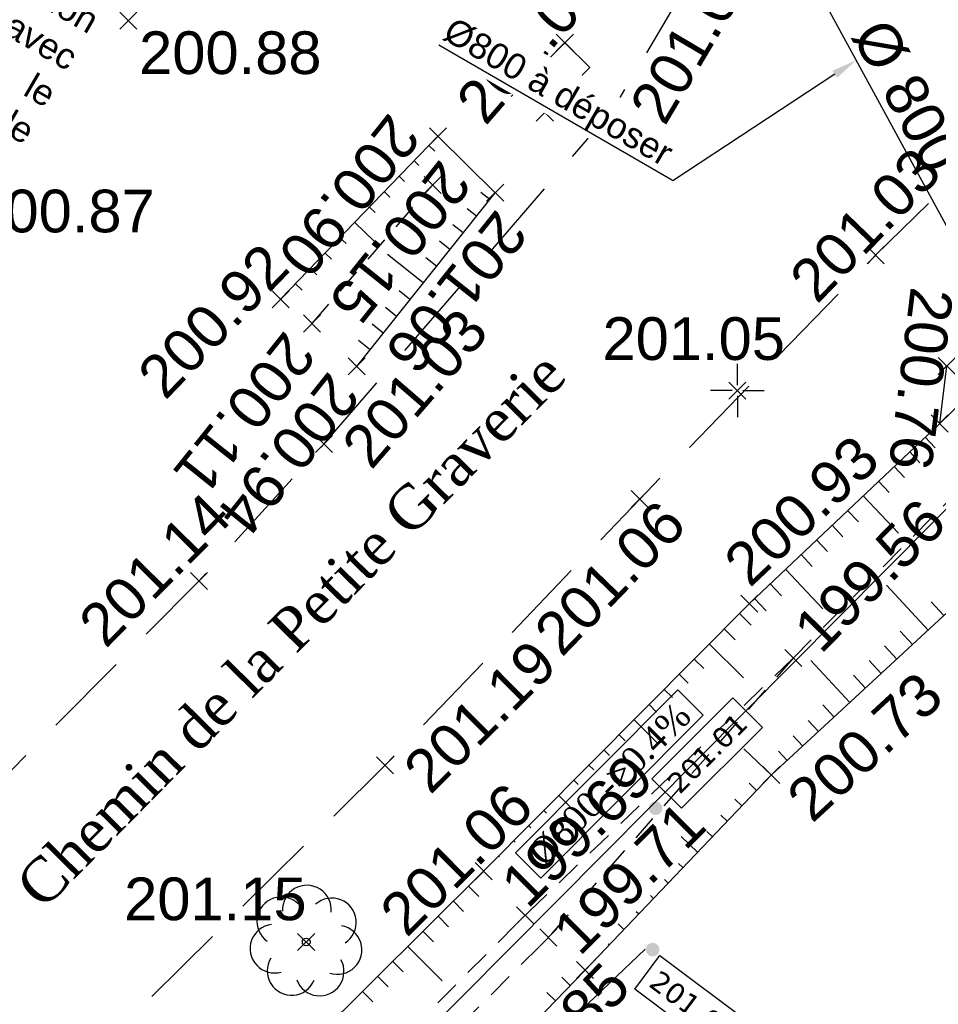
# Model space of a CAD drawing. Extents: x 1616800 to 1632437, y 2248456 to 2251974.
# Tile 72 of 256: x 1617568 to 1617590, y 2251736 to 2251759. Entities that reach past the tile are written whole.
import ezdxf
from ezdxf import colors
from ezdxf.entities.mleader import LeaderData, LeaderLine
from ezdxf.enums import TextEntityAlignment as Align
from ezdxf.math import Vec2, Vec3

# ---------------------------------------------------------------- set-up
doc = ezdxf.new("R2010")
doc.units = 0
doc.header["$LTSCALE"] = 2
doc.header["$PDMODE"] = 3
doc.header["$PDSIZE"] = 0.2
for name, pattern in [('CHEMIN', [1.5, 1, -0.5]), ('CONTINU', [0]), ('FOSSE', [0.5, 0.3, -0.2]), ('TOPO_CONTINU', [0.5, 0.25, 0.25])]:
    doc.linetypes.add(name, pattern=pattern)
doc.layers.get('0').update_dxf_attribs({"linetype": 'CONTINUOUS'})
for name, color, linetype in [('0000-VALORIS-NOUE DERIV BASSIN', 7, 'CONTINUOUS'), ('0000-VALORIS-NOUE DERIV BASSIN TEXTE ET COTES', 1, 'CONTINUOUS'), ('X-PTS TOPO-TEXTE TOPOALT', 8, 'CONTINUOUS'), ('X-PTS TOPO-TOPOPOINT', 8, 'CONTINUOUS'), ('Y-FDP TOPO-TOP_AXE_FOSSE', 8, 'CONTINUOUS'), ('Y-FDP TOPO-TOP_BARBULE', 8, 'CONTINUOUS'), ('Y-FDP TOPO-TOP_BORNE', 8, 'CONTINUOUS'), ('Y-FDP TOPO-TOP_TALUS', 8, 'CONTINUOUS'), ('Y-FDP TOPO-TOP_VEGETATION_symb', 8, 'CONTINUOUS'), ('Y-FDP TOPO-TOP_VOIRIE', 8, 'CHEMIN'), ('Y-RESEAU EXISTANT FDP-TOP_PLUVIAL_800', 96, 'CONTINUOUS'), ('Y-RESEAU EXISTANT FDP-TOP_PLUVIAL_TEXTE', 96, 'CONTINUOUS'), ('Y-RESEAU EXISTANT FDP-TOP_PTT_symb', 3, 'CONTINUOUS')]:
    doc.layers.add(name, color=color, linetype=linetype)
doc.styles.add('Arial 1.5', font='arial.ttf', dxfattribs={"width": 0.99, "height": 0.75})
doc.styles.add('Côte Assainissement', font='verdana.ttf')
doc.styles.get("Standard").update_dxf_attribs({"font": 'arial.ttf'})
doc.styles.add('TIME', font='times.ttf')

# ---------------------------------------------------------------- blocks, each defined once
blk = doc.blocks.new('TCPOINT')
at = {"color": 0}
blk.add_point((0, 0), dxfattribs=at)
at = {"layer": 'X-PTS TOPO-TEXTE TOPOALT'}
blk.add_attdef('ALT', text='', height=0.75, dxfattribs=at).set_placement((0.25, -0.25), align=Align.TOP_LEFT)
blk = doc.blocks.new('TCPOINT_2')
at = {"color": 0}
blk.add_point((0, 0), dxfattribs=at)
at = {"layer": 'X-PTS TOPO-TEXTE TOPOALT'}
blk.add_attdef('ALT', (0.25, 0.25), '', height=0.75, dxfattribs=at)
blk = doc.blocks.new('TCPOINT_C')
at = {"color": 0}
blk.add_point((0, 0), dxfattribs=at)
at = {"layer": 'X-PTS TOPO-TEXTE TOPOALT'}
blk.add_attdef('ALT', text='', height=0.75, dxfattribs=at).set_placement((0.5, 0.09), align=Align.MIDDLE_LEFT)
blk = doc.blocks.new('T007')
at = {"color": 0}
for p, q in [((0, 0.125), (0, 0.625)), ((-0.125, 0), (-0.625, 0)), ((0, 0), (0, 0)), ((0.125, 0), (0.625, 0)), ((0, -0.125), (0, -0.625))]:
    blk.add_line(p, q, dxfattribs=at)
blk = doc.blocks.new('gd15')
blk.add_lwpolyline([(0, 0), (0, 1), (1, 1), (1, 0)], close=True)
blk = doc.blocks.new('V007')
at = {"layer": 'Y-FDP TOPO-TOP_VEGETATION_symb'}
blk.add_circle((0, 0), 0.090083, dxfattribs=at)
for centre, start, end in [((0.015779, 0.757478), 354.410358, 183.202967), ((-0.582382, 0.484616), 45.83893, 234.631539), ((0.602058, 0.459944), 302.981787, 131.774396), ((-0.741998, -0.153172), 97.267501, 286.06011), ((0.734975, -0.183938), 251.553215, 80.345824), ((-0.342874, -0.675618), 148.696072, 337.488682), ((0.314441, -0.68931), 200.124644, 28.917253)]:
    blk.add_arc(centre, 0.570976, start, end, dxfattribs=at)
blk = doc.blocks.new('*U225')
h = blk.add_hatch(color=256)
edge = h.paths.add_edge_path()
edge.add_arc((0, 0), 0.2, 0, 360)
at = {"linetype": 'Continuous'}
blk.add_lwpolyline([(0.761, 0), (-0.106, 0.866), (2.263, 3.235), (3.129, 2.368)], close=True, dxfattribs=at)
at = {"style": 'Côte Assainissement'}
blk.add_attdef('NIVELLEMENT', text='', height=0.6, rotation=45, dxfattribs=at).set_placement((1.512, 1.617), align=Align.MIDDLE)
blk = doc.blocks.new('*U228')
h = blk.add_hatch(color=256)
edge = h.paths.add_edge_path()
edge.add_arc((0, 0), 0.2, 0, 360)
at = {"linetype": 'Continuous'}
blk.add_lwpolyline([(-0.524, -1.157), (0.211, -0.177), (2.89, -2.187), (2.155, -3.167)], close=True, dxfattribs=at)
at = {"style": 'Côte Assainissement'}
blk.add_attdef('NIVELLEMENT', text='', height=0.6, rotation=323.12, dxfattribs=at).set_placement((1.183, -1.672), align=Align.MIDDLE)

msp = doc.modelspace()

# ---------------------------------------------------------------- linework, layer by layer
at = {"layer": '0000-VALORIS-NOUE DERIV BASSIN'}
for points in [[(1617568.7376, 2251728.758, 201.23), (1617579.3088, 2251739.2692, 201.06), (1617585.5316, 2251745.537, 200.93), (1617589.9906, 2251749.755, 200.78), (1617594.3066, 2251753.9468, 200.7698)], [(1617583.0887, 2251737.4404, 201.059), (1617571.2366, 2251726.135, 201.13)]]:
    msp.add_polyline3d(points, dxfattribs=at)
at = {"layer": 'Y-FDP TOPO-TOP_AXE_FOSSE', "linetype": 'FOSSE', "elevation": 201.34, "flags": 128}
msp.add_lwpolyline([(1617586.5606, 2251744.261), (1617591.4346, 2251749.202), (1617591.6926, 2251751.55)], dxfattribs=at)
at = {"layer": 'Y-FDP TOPO-TOP_BARBULE'}
for p, q in [((1617576.6377, 2251754.8249), (1617576.7715, 2251754.6957)), ((1617576.2905, 2251754.4651), (1617576.7515, 2251754.0203)), ((1617575.9433, 2251754.1053), (1617576.0861, 2251753.9675)), ((1617575.5961, 2251753.7454), (1617575.7433, 2251753.6034)), ((1617577.8937, 2251753.0471), (1617577.0542, 2251753.7161)), ((1617578.2053, 2251753.4381), (1617577.9575, 2251753.6356)), ((1617575.249, 2251753.3856), (1617575.4006, 2251753.2393)), ((1617574.9018, 2251753.0258), (1617575.0578, 2251752.8752)), ((1617577.5821, 2251752.6561), (1617577.3262, 2251752.86)), ((1617577.2705, 2251752.265), (1617577.0105, 2251752.4722)), ((1617576.9588, 2251751.874), (1617576.6948, 2251752.0845)), ((1617576.6472, 2251751.483), (1617576.3791, 2251751.6967)), ((1617589.6488, 2251749.4317), (1617589.8852, 2251749.1818)), ((1617589.2856, 2251749.0881), (1617589.5249, 2251748.8352)), ((1617588.9224, 2251748.7445), (1617589.1645, 2251748.4885)), ((1617588.5591, 2251748.4009), (1617588.8041, 2251748.1419)), ((1617588.1959, 2251748.0573), (1617589.022, 2251747.184)), ((1617587.8327, 2251747.7137), (1617588.0834, 2251747.4487)), ((1617587.4694, 2251747.3701), (1617587.723, 2251747.1021)), ((1617587.1062, 2251747.0265), (1617587.3626, 2251746.7554)), ((1617586.743, 2251746.6829), (1617587.0022, 2251746.4088)), ((1617586.3797, 2251746.3393), (1617587.2534, 2251745.4157)), ((1617586.0165, 2251745.9957), (1617586.2815, 2251745.7156)), ((1617589.7167, 2251744.9169), (1617588.7453, 2251745.967)), ((1617585.6533, 2251745.6521), (1617585.9211, 2251745.369)), ((1617590.0837, 2251745.2564), (1617589.7886, 2251745.5755)), ((1617585.2973, 2251745.301), (1617585.5699, 2251745.0304)), ((1617584.945, 2251744.9462), (1617585.2016, 2251744.6915)), ((1617589.3496, 2251744.5774), (1617589.062, 2251744.8884)), ((1617584.5928, 2251744.5914), (1617585.3946, 2251743.7953)), ((1617588.9826, 2251744.2379), (1617588.6986, 2251744.5448)), ((1617584.2405, 2251744.2365), (1617584.465, 2251744.0137)), ((1617587.8815, 2251743.2193), (1617586.9723, 2251744.2022)), ((1617588.6156, 2251743.8983), (1617588.3353, 2251744.2013)), ((1617583.8882, 2251743.8817), (1617584.0967, 2251743.6748)), ((1617588.2485, 2251743.5588), (1617587.972, 2251743.8577)), ((1617587.5144, 2251742.8798), (1617587.2529, 2251743.1625)), ((1617587.1474, 2251742.5402), (1617586.9055, 2251742.8018)), ((1617586.7803, 2251742.2007), (1617586.558, 2251742.4411)), ((1617586.0463, 2251741.5216), (1617585.4044, 2251742.1346)), ((1617586.4133, 2251741.8612), (1617586.2105, 2251742.0804)), ((1617585.7009, 2251741.16), (1617585.5236, 2251741.3294)), ((1617585.3556, 2251740.7984), (1617585.1936, 2251740.9532)), ((1617585.0103, 2251740.4368), (1617584.8635, 2251740.577)), ((1617579.6609, 2251739.6238), (1617579.6769, 2251739.6079)), ((1617578.954, 2251738.9165), (1617579.1945, 2251738.6747)), ((1617578.5995, 2251738.5639), (1617578.8402, 2251738.3218)), ((1617583.2838, 2251738.6287), (1617583.2132, 2251738.6962)), ((1617578.2449, 2251738.2114), (1617578.4859, 2251737.969)), ((1617582.9385, 2251738.2671), (1617582.8831, 2251738.32)), ((1617582.5932, 2251737.9055), (1617582.4595, 2251738.0332)), ((1617577.8904, 2251737.8588), (1617578.1316, 2251737.6162)), ((1617577.5358, 2251737.5063), (1617578.3409, 2251736.6966)), ((1617582.2479, 2251737.5439), (1617582.223, 2251737.5676)), ((1617581.9026, 2251737.1823), (1617581.893, 2251737.1915)), ((1617577.1812, 2251737.1537), (1617577.4231, 2251736.9105)), ((1617576.8267, 2251736.8012), (1617577.0688, 2251736.5577)), ((1617581.3373, 2251736.5943), (1617581.1375, 2251736.7873)), ((1617576.4721, 2251736.4486), (1617576.7145, 2251736.2049)), ((1617580.9899, 2251736.2347), (1617580.7887, 2251736.429))]:
    msp.add_line(p, q, dxfattribs=at)
at = {"layer": 'Y-FDP TOPO-TOP_TALUS', "linetype": 'CONTINU', "elevation": 201.34, "flags": 128}
for points in [[(1617579.3086, 2251739.269), (1617568.7376, 2251728.758), (1617556.3006, 2251716.34)], [(1617581.6846, 2251736.954), (1617571.2366, 2251726.135), (1617558.7646, 2251713.707)]]:
    msp.add_lwpolyline(points, dxfattribs=at)

# ---------------------------------------------------------------- block references
at = {"layer": '0000-VALORIS-NOUE DERIV BASSIN TEXTE ET COTES', "xscale": 0.8, "yscale": 0.8, "zscale": 0.8}
for name, p, values in [('*U225', (1617583.3351, 2251740.7428, 201.0113), {'NIVELLEMENT': '201.01'}), ('*U228', (1617583.2657, 2251737.4319, 201.0579), {'NIVELLEMENT': '201.06'})]:
    msp.add_blockref(name, p, dxfattribs=at).add_auto_attribs(values)
at = {"layer": 'X-PTS TOPO-TOPOPOINT'}
ref = msp.add_blockref('TCPOINT', (1617574.5546, 2251752.666, 200.92), dxfattribs=dict(at, rotation=46.02357572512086))
ref.add_attrib('ALT', '200.92', dxfattribs={"layer": 'X-PTS TOPO-TEXTE TOPOALT', "height": 1, "rotation": 46.02358}).set_placement((1617571.1296, 2251750.9725, 200.92), align=Align.TOP_LEFT)
ref = msp.add_blockref('TCPOINT_2', (1617590.1566, 2251751.103, 200.76), dxfattribs=dict(at, rotation=262.9796333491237))
ref.add_attrib('ALT', '200.76', (1617589.317, 2251752.9797, 200.76), dxfattribs={"layer": 'X-PTS TOPO-TEXTE TOPOALT', "height": 1, "rotation": 262.97963})
ref = msp.add_blockref('TCPOINT_C', (1617575.2906, 2251752.098, 200.11), dxfattribs=dict(at, rotation=231.4468432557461))
ref.add_attrib('ALT', '200.11', dxfattribs={"layer": 'X-PTS TOPO-TEXTE TOPOALT', "height": 1, "rotation": 231.44684}).set_placement((1617575.0494, 2251751.6509, 200.11), align=Align.MIDDLE_LEFT)
ref = msp.add_blockref('TCPOINT', (1617575.5676, 2251749.272, 201.03), dxfattribs=dict(at, rotation=49.16474832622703))
ref.add_attrib('ALT', '201.03', dxfattribs={"layer": 'X-PTS TOPO-TEXTE TOPOALT', "height": 1, "rotation": 49.16475}).set_placement((1617575.9202, 2251749.2977, 201.03), align=Align.TOP_LEFT)
ref = msp.add_blockref('TCPOINT', (1617585.2499, 2251750.526, 201.05), dxfattribs=at)
ref.add_attrib('ALT', '201.05', dxfattribs={"layer": 'X-PTS TOPO-TEXTE TOPOALT', "height": 1, "rotation": 0}).set_placement((1617582.0919, 2251752.2437, 201.05), align=Align.TOP_LEFT)
ref = msp.add_blockref('TCPOINT_2', (1617576.3356, 2251751.092, 200.94), dxfattribs=dict(at, rotation=231.4468430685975))
ref.add_attrib('ALT', '200.94', (1617575.6904, 2251751.0114, 200.94), dxfattribs={"layer": 'X-PTS TOPO-TEXTE TOPOALT', "height": 1, "rotation": 231.44684})
at = {"layer": 'X-PTS TOPO-TOPOPOINT', "rotation": 82.97963335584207}
msp.add_blockref('TCPOINT_2', (1617589.9906, 2251749.755, 200.78), dxfattribs=at)
at = {"layer": 'X-PTS TOPO-TOPOPOINT'}
ref = msp.add_blockref('TCPOINT_2', (1617585.5316, 2251745.537, 200.93), dxfattribs=dict(at, rotation=43.4090430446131))
ref.add_attrib('ALT', '200.93', (1617585.5414, 2251745.8904, 200.93), dxfattribs={"layer": 'X-PTS TOPO-TEXTE TOPOALT', "height": 1, "rotation": 43.40904})
ref = msp.add_blockref('TCPOINT', (1617582.9636, 2251747.985, 201.06), dxfattribs=dict(at, rotation=45.95857981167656))
ref.add_attrib('ALT', '201.06', dxfattribs={"layer": 'X-PTS TOPO-TEXTE TOPOALT', "height": 1, "rotation": 45.95858}).set_placement((1617580.4177, 2251744.9536, 201.06), align=Align.TOP_LEFT)
ref = msp.add_blockref('TCPOINT_2', (1617572.6396, 2251746.064, 201.14), dxfattribs=dict(at, rotation=45.2566360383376))
ref.add_attrib('ALT', '201.14', (1617570.4568, 2251744.4644, 201.14), dxfattribs={"layer": 'X-PTS TOPO-TEXTE TOPOALT', "height": 1, "rotation": 45.25664})
ref = msp.add_blockref('TCPOINT_C', (1617586.5606, 2251744.261, 199.56), dxfattribs=dict(at, rotation=45.3911113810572))
ref.add_attrib('ALT', '199.56', dxfattribs={"layer": 'X-PTS TOPO-TEXTE TOPOALT', "height": 1, "rotation": 45.39111}).set_placement((1617586.8477, 2251744.6802, 199.56), align=Align.MIDDLE_LEFT)
ref = msp.add_blockref('TCPOINT_2', (1617586.0466, 2251741.522, 200.73), dxfattribs=dict(at, rotation=42.76950630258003))
ref.add_attrib('ALT', '200.73', (1617587.0029, 2251740.3735, 200.73), dxfattribs={"layer": 'X-PTS TOPO-TEXTE TOPOALT', "height": 1, "rotation": 42.76951})
ref = msp.add_blockref('TCPOINT', (1617575.1526, 2251737.609, 201.15), dxfattribs=at)
ref.add_attrib('ALT', '201.15', dxfattribs={"layer": 'X-PTS TOPO-TEXTE TOPOALT', "height": 1, "rotation": 0}).set_placement((1617570.8894, 2251739.1206, 201.15), align=Align.TOP_LEFT)
ref = msp.add_blockref('TCPOINT_2', (1617581.6846, 2251736.954, 200.85), dxfattribs=dict(at, rotation=45.99941600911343))
ref.add_attrib('ALT', '200.85', (1617579.8386, 2251733.4348, 200.85), dxfattribs={"layer": 'X-PTS TOPO-TEXTE TOPOALT', "height": 1, "rotation": 45.99942})
at = {"layer": 'Y-FDP TOPO-TOP_BORNE'}
msp.add_blockref('T007', (1617585.2499, 2251750.526, 201.34), dxfattribs=at)
at = {"layer": 'Y-FDP TOPO-TOP_VEGETATION_symb'}
msp.add_blockref('V007', (1617575.1526, 2251737.609, 201.34), dxfattribs=at)

# ---------------------------------------------------------------- texts
at = {"layer": '0000-VALORIS-NOUE DERIV BASSIN TEXTE ET COTES', "insert": (1617568.2787, 2251739.0393), "char_height": 1, "attachment_point": 1, "rotation": 45.39425, "style": 'TIME'}
msp.add_mtext_dynamic_manual_height_columns('Chemin de la Petite Graverie', width=17.535091, gutter_width=0.01, heights=[0], dxfattribs=at)
msp.add_mtext_dynamic_manual_height_columns('Chemin de la Petite Graverie', width=17.535091, gutter_width=0.01, heights=[0], dxfattribs=at)

# ---------------------------------------------------------------- leaders
at = {"layer": '0000-VALORIS-NOUE DERIV BASSIN TEXTE ET COTES', "color": 1}
ml = msp.add_multileader_mtext('Standard', dxfattribs=at)
ml.set_content('Ouvrage de génie civil incliné à réaliser,\\PH:1.0m, 4 parois béton et connection avec le double cadre', color=1)
ml.set_leader_properties()
ml.build(insert=Vec2(0, 0))
ml.multileader.update_dxf_attribs({"text_left_attachment_type": 6, "text_right_attachment_type": 6, "text_top_attachment_type": 10, "text_bottom_attachment_type": 10, "dogleg_length": 0.36, "arrow_head_size": 0.6, "scale": 0.15})
ctx = ml.context
ctx.base_point, ctx.scale, ctx.char_height, ctx.arrow_head_size, ctx.landing_gap_size, ctx.plane_origin, ctx.plane_x_axis, ctx.plane_y_axis = Vec3(1617563.061, 2251776.6784), 0.15, 0.6, 0.6, 0.3, Vec3(1617581.6482, 2251769.4366), Vec3(0.8646564, -0.5023638), Vec3(0.5023638, 0.8646564)
ctx.left_attachment, ctx.right_attachment, ctx.top_attachment, ctx.bottom_attachment, ctx.text_align_type = 6, 6, 10, 10, 2
notes = []
notes.append((ctx, [(1, (1, 1, 0), (1617576.3377, 2251768.9647), (-0.8646564, 0.5023638), 0.054, [(0, [(1617581.5498, 2251769.8077)], 0, [])])]))
ctx.mtext.insert, ctx.mtext.text_direction, ctx.mtext.rotation, ctx.mtext.width, ctx.mtext.alignment, ctx.mtext.flow_direction = Vec3(1617576.3933, 2251769.7651), Vec3(0.8646564, -0.5023638), 5.7568549, 14.790953, 3, 5
ctx.mtext.has_bg_fill, ctx.mtext.bg_color, ctx.mtext.bg_scale_factor, ctx.mtext.bg_transparency, ctx.mtext.use_window_bg_color = 1, -1027028792, 1.5, 0, 1
for ctx, leaders in notes:
    for number, flags, end, landing, length, lines in leaders:
        leader = LeaderData()
        leader.index, (leader.has_last_leader_line, leader.has_dogleg_vector, leader.attachment_direction) = number, flags
        leader.last_leader_point, leader.dogleg_vector, leader.dogleg_length = Vec3(end), Vec3(landing), length
        for number, points, colour, breaks in lines:
            line = LeaderLine()
            line.index, line.vertices, line.color, line.breaks = number, Vec3.list(points), colors.encode_raw_color(colour), breaks
            leader.lines.append(line)
        ctx.leaders.append(leader)

# ---------------------------------------------------------------- next in the draw order: linework, layer by layer
at = {"layer": 'Y-FDP TOPO-TOP_AXE_FOSSE', "linetype": 'FOSSE', "elevation": 201.34, "flags": 128}
msp.add_lwpolyline([(1617575.2906, 2251752.098), (1617578.1156, 2251755.344)], dxfattribs=at)
at = {"layer": 'Y-FDP TOPO-TOP_BARBULE'}
for p, q in [((1617577.6792, 2251755.9043), (1617577.7872, 2251755.8001)), ((1617577.332, 2251755.5445), (1617577.457, 2251755.4239)), ((1617576.9849, 2251755.1847), (1617577.1143, 2251755.0598))]:
    msp.add_line(p, q, dxfattribs=at)

# ---------------------------------------------------------------- next in the draw order: block references
at = {"layer": 'X-PTS TOPO-TOPOPOINT'}
ref = msp.add_blockref('TCPOINT', (1617570.9896, 2251759.19, 200.88), dxfattribs=at)
ref.add_attrib('ALT', '200.88', dxfattribs={"layer": 'X-PTS TOPO-TEXTE TOPOALT', "height": 1}).set_placement((1617571.2396, 2251758.94, 200.88), align=Align.TOP_LEFT)
ref = msp.add_blockref('TCPOINT', (1617567.0836, 2251755.482, 200.87), dxfattribs=at)
ref.add_attrib('ALT', '200.87', dxfattribs={"layer": 'X-PTS TOPO-TEXTE TOPOALT', "height": 1, "rotation": 360}).set_placement((1617567.3336, 2251755.232, 200.87), align=Align.TOP_LEFT)

# ---------------------------------------------------------------- next in the draw order: texts
at = {"layer": '0000-VALORIS-NOUE DERIV BASSIN TEXTE ET COTES', "insert": (1617582.2619, 2251741.3019, 201.0112), "char_height": 0.6, "attachment_point": 5, "rotation": 45.10857, "style": 'TIME', "bg_fill": 19, "box_fill_scale": 1.2, "bg_fill_color": 256, "bg_fill_transparency": 0}
msp.add_mtext_dynamic_manual_height_columns('\\A1;%%C800 ->0.4%', width=5.144747, gutter_width=10, heights=[0], dxfattribs=at)

# ---------------------------------------------------------------- next in the draw order: leaders
at = {"layer": '0000-VALORIS-NOUE DERIV BASSIN TEXTE ET COTES', "color": 1}
ml = msp.add_multileader_mtext('Standard', dxfattribs=at)
ml.set_content('%%C800 à déposer', color=1)
ml.set_leader_properties()
ml.build(insert=Vec2(0, 0))
ml.multileader.update_dxf_attribs({"text_left_attachment_type": 6, "text_right_attachment_type": 6, "text_top_attachment_type": 10, "text_bottom_attachment_type": 10, "dogleg_length": 0.36, "arrow_head_size": 0.6, "scale": 0.15})
ctx = ml.context
ctx.base_point, ctx.scale, ctx.char_height, ctx.arrow_head_size, ctx.landing_gap_size, ctx.plane_origin, ctx.plane_x_axis, ctx.plane_y_axis = Vec3(1617577.9916, 2251758.7771), 0.15, 0.6, 0.6, 0.3, Vec3(1617588.8975, 2251756.4879), Vec3(0.8646564, -0.5023638), Vec3(0.5023638, 0.8646564)
ctx.left_attachment, ctx.right_attachment, ctx.top_attachment, ctx.bottom_attachment, ctx.text_align_type = 6, 6, 10, 10, 2
notes = []
notes.append((ctx, [(1, (1, 1, 0), (1617583.7355, 2251755.44), (-0.8646564, 0.5023638), 0.054, [(0, [(1617588.0335, 2251758.2638)], 0, [])])]))
ctx.mtext.insert, ctx.mtext.text_direction, ctx.mtext.rotation, ctx.mtext.alignment, ctx.mtext.flow_direction = Vec3(1617583.8145, 2251756.2806), Vec3(0.8646564, -0.5023638), 5.7568549, 3, 5
ctx.mtext.has_bg_fill, ctx.mtext.bg_color, ctx.mtext.bg_scale_factor, ctx.mtext.bg_transparency, ctx.mtext.use_window_bg_color = 1, -1027028792, 1.5, 0, 1
for ctx, leaders in notes:
    for number, flags, end, landing, length, lines in leaders:
        leader = LeaderData()
        leader.index, (leader.has_last_leader_line, leader.has_dogleg_vector, leader.attachment_direction) = number, flags
        leader.last_leader_point, leader.dogleg_vector, leader.dogleg_length = Vec3(end), Vec3(landing), length
        for number, points, colour, breaks in lines:
            line = LeaderLine()
            line.index, line.vertices, line.color, line.breaks = number, Vec3.list(points), colors.encode_raw_color(colour), breaks
            leader.lines.append(line)
        ctx.leaders.append(leader)

# ---------------------------------------------------------------- next in the draw order: linework, layer by layer
at = {"layer": '0000-VALORIS-NOUE DERIV BASSIN'}
msp.add_polyline3d([(1617569.984, 2251727.4498, 199.743), (1617595.3445, 2251752.9926, 199.58)], dxfattribs=at)
at = {"layer": 'Y-FDP TOPO-TOP_AXE_FOSSE', "linetype": 'FOSSE', "elevation": 201.34, "flags": 128}
for points in [[(1617586.5606, 2251744.261), (1617580.2806, 2251738.234), (1617569.8426, 2251727.787), (1617557.1326, 2251715.105)], [(1617586.5606, 2251744.261), (1617580.8226, 2251737.716), (1617570.3376, 2251727.226), (1617557.6266, 2251714.609)]]:
    msp.add_lwpolyline(points, dxfattribs=at)
at = {"layer": 'Y-FDP TOPO-TOP_BARBULE'}
for p, q in [((1617578.0264, 2251756.2641), (1617578.1625, 2251756.1328)), ((1617579.4518, 2251755.0022), (1617579.2448, 2251755.1672)), ((1617579.1402, 2251754.6111), (1617578.9242, 2251754.7833)), ((1617578.8286, 2251754.2201), (1617578.5889, 2251754.4111)), ((1617578.5169, 2251753.8291), (1617578.2732, 2251754.0233)), ((1617583.5359, 2251743.5269), (1617583.7284, 2251743.3359)), ((1617583.1836, 2251743.1721), (1617583.36, 2251742.9969)), ((1617582.8314, 2251742.8173), (1617583.3659, 2251742.2866)), ((1617582.4791, 2251742.4624), (1617582.6234, 2251742.3191)), ((1617582.1268, 2251742.1076), (1617582.2551, 2251741.9802)), ((1617581.7745, 2251741.7528), (1617581.8868, 2251741.6413)), ((1617581.4223, 2251741.398), (1617581.5185, 2251741.3024)), ((1617581.07, 2251741.0431), (1617581.3373, 2251740.7778)), ((1617580.7177, 2251740.6883), (1617580.7819, 2251740.6246)), ((1617580.3654, 2251740.3335), (1617580.4135, 2251740.2857)), ((1617584.665, 2251740.0752), (1617584.5334, 2251740.2008)), ((1617580.0132, 2251739.9787), (1617580.0452, 2251739.9468)), ((1617584.3197, 2251739.7136), (1617583.9319, 2251740.0839)), ((1617583.9744, 2251739.352), (1617583.8733, 2251739.4485)), ((1617583.6291, 2251738.9904), (1617583.5433, 2251739.0723))]:
    msp.add_line(p, q, dxfattribs=at)
at = {"layer": 'Y-FDP TOPO-TOP_TALUS', "linetype": 'CONTINU', "elevation": 201.34, "flags": 128}
for points in [[(1617574.5546, 2251752.666), (1617578.2376, 2251756.483)], [(1617578.2376, 2251756.483), (1617579.5776, 2251755.16)], [(1617576.3356, 2251751.092), (1617579.5776, 2251755.16)], [(1617592.9266, 2251752.673), (1617594.0246, 2251752.195), (1617592.8486, 2251747.814), (1617586.0466, 2251741.522), (1617581.6846, 2251736.954)]]:
    msp.add_lwpolyline(points, dxfattribs=at)
at = {"layer": 'Y-FDP TOPO-TOP_TALUS', "elevation": 201.34, "flags": 128}
msp.add_lwpolyline([(1617579.3086, 2251739.269), (1617585.5316, 2251745.537), (1617589.9906, 2251749.755), (1617590.1566, 2251751.103)], dxfattribs=at)
at = {"layer": 'Y-FDP TOPO-TOP_VOIRIE', "flags": 128}
for points in [[(1617518.3993, 2251691.7593), (1617532.2378, 2251705.2605), (1617546.4826, 2251719.6207), (1617549.7216, 2251722.959), (1617562.1936, 2251735.524), (1617572.6396, 2251746.064), (1617575.5676, 2251749.272), (1617582.3416, 2251757.11), (1617586.0326, 2251763.343), (1617590.8186, 2251768.572), (1617595.3266, 2251771.971)], [(1617522.7322, 2251687.5653), (1617536.4569, 2251700.8998), (1617550.9179, 2251715.269), (1617554.1496, 2251718.66), (1617566.3906, 2251731.225), (1617576.9996, 2251741.751), (1617582.9636, 2251747.985), (1617588.4876, 2251753.697), (1617599.0606, 2251764.019)]]:
    msp.add_lwpolyline(points, dxfattribs=at)
at = {"layer": 'Y-RESEAU EXISTANT FDP-TOP_PLUVIAL_800', "linetype": 'TOPO_CONTINU', "elevation": 201.34, "flags": 128}
msp.add_lwpolyline([(1617591.6926, 2251751.55), (1617585.9056, 2251762.168)], dxfattribs=at)

# ---------------------------------------------------------------- next in the draw order: block references
at = {"layer": 'X-PTS TOPO-TOPOPOINT'}
ref = msp.add_blockref('TCPOINT', (1617582.3416, 2251757.11, 201.07), dxfattribs=dict(at, rotation=59.36722543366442))
ref.add_attrib('ALT', '201.07', dxfattribs={"layer": 'X-PTS TOPO-TEXTE TOPOALT', "height": 1, "rotation": 59.36723}).set_placement((1617582.6841, 2251757.1977, 201.07), align=Align.TOP_LEFT)
ref = msp.add_blockref('TCPOINT', (1617580.1546, 2251757.611, 201.07), dxfattribs=dict(at, rotation=49.16474851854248))
ref.add_attrib('ALT', '201.07', dxfattribs={"layer": 'X-PTS TOPO-TEXTE TOPOALT', "height": 1, "rotation": 49.16475}).set_placement((1617578.5955, 2251757.3593, 201.07), align=Align.TOP_LEFT)
msp.add_blockref('TCPOINT', (1617581.2106, 2251758.673, 201.11), dxfattribs=at)
ref = msp.add_blockref('TCPOINT', (1617578.2376, 2251756.483, 200.9), dxfattribs=dict(at, rotation=231.4468429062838))
ref.add_attrib('ALT', '200.90', dxfattribs={"layer": 'X-PTS TOPO-TEXTE TOPOALT', "height": 1, "rotation": 231.44684}).set_placement((1617577.8863, 2251756.4433, 200.9), align=Align.TOP_LEFT)
at = {"layer": 'X-PTS TOPO-TOPOPOINT', "rotation": 49.16474848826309}
msp.add_blockref('TCPOINT', (1617580.7416, 2251757.034, 201.08), dxfattribs=at)
at = {"layer": 'X-PTS TOPO-TOPOPOINT'}
ref = msp.add_blockref('TCPOINT_C', (1617578.1156, 2251755.344, 200.15), dxfattribs=dict(at, rotation=231.4468430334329))
ref.add_attrib('ALT', '200.15', dxfattribs={"layer": 'X-PTS TOPO-TEXTE TOPOALT', "height": 1, "rotation": 231.44684}).set_placement((1617578.6895, 2251755.6662, 200.15), align=Align.MIDDLE_LEFT)
ref = msp.add_blockref('TCPOINT', (1617588.4876, 2251753.697, 201.03), dxfattribs=dict(at, rotation=45.95857981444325))
ref.add_attrib('ALT', '201.03', dxfattribs={"layer": 'X-PTS TOPO-TEXTE TOPOALT', "height": 1, "rotation": 45.95858}).set_placement((1617586.3967, 2251753.2259, 201.03), align=Align.TOP_LEFT)
ref = msp.add_blockref('TCPOINT_2', (1617579.5776, 2251755.16, 201.06), dxfattribs=dict(at, rotation=231.4468427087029))
ref.add_attrib('ALT', '201.06', (1617579.6173, 2251754.8087, 201.06), dxfattribs={"layer": 'X-PTS TOPO-TEXTE TOPOALT', "height": 1, "rotation": 231.44684})
ref = msp.add_blockref('TCPOINT', (1617576.9996, 2251741.751, 201.19), dxfattribs=dict(at, rotation=44.77499294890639))
ref.add_attrib('ALT', '201.19', dxfattribs={"layer": 'X-PTS TOPO-TEXTE TOPOALT', "height": 1, "rotation": 44.77499}).set_placement((1617577.3531, 2251741.7496, 201.19), align=Align.TOP_LEFT)
ref = msp.add_blockref('TCPOINT_C', (1617580.2806, 2251738.234, 199.69), dxfattribs=dict(at, rotation=45.02469057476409))
ref.add_attrib('ALT', '199.69', dxfattribs={"layer": 'X-PTS TOPO-TEXTE TOPOALT', "height": 1, "rotation": 45.02469}).set_placement((1617579.9827, 2251738.7139, 199.69), align=Align.MIDDLE_LEFT)
ref = msp.add_blockref('TCPOINT', (1617579.3086, 2251739.269, 201.06), dxfattribs=dict(at, rotation=44.8369350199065))
ref.add_attrib('ALT', '201.06', dxfattribs={"layer": 'X-PTS TOPO-TEXTE TOPOALT', "height": 1, "rotation": 44.83694}).set_placement((1617576.8003, 2251738.4, 201.06), align=Align.TOP_LEFT)
ref = msp.add_blockref('TCPOINT_C', (1617580.8226, 2251737.716, 199.71), dxfattribs=dict(at, rotation=45.01365809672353))
ref.add_attrib('ALT', '199.71', dxfattribs={"layer": 'X-PTS TOPO-TEXTE TOPOALT', "height": 1, "rotation": 45.01366}).set_placement((1617581.2047, 2251737.6073, 199.71), align=Align.MIDDLE_LEFT)
at = {"layer": 'Y-RESEAU EXISTANT FDP-TOP_PTT_symb', "xscale": 1.497658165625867, "yscale": 0.823102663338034, "rotation": 225.1623103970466}
msp.add_blockref('gd15', (1617581.2106, 2251758.673, 201.34), dxfattribs=at)

# ---------------------------------------------------------------- next in the draw order: texts
at = {"layer": 'Y-RESEAU EXISTANT FDP-TOP_PLUVIAL_TEXTE', "style": 'Arial 1.5', "width": 0.99}
msp.add_text('%%C 800', height=1, rotation=298.59117, dxfattribs=at).set_placement((1617589.2543, 2251757.4362, 201.34), align=Align.MIDDLE)

# ---------------------------------------------------------------- next in the draw order: leaders
at = {"layer": '0000-VALORIS-NOUE DERIV BASSIN TEXTE ET COTES', "color": 1}
ml = msp.add_multileader_mtext('Standard', dxfattribs=at)
ml.set_content('Ouvrage de génie civil incliné à réaliser,\\PH:1.0m, 4 parois béton et connection avec le double cadre', color=1)
ml.set_leader_properties()
ml.build(insert=Vec2(0, 0))
ml.multileader.update_dxf_attribs({"text_left_attachment_type": 6, "text_right_attachment_type": 6, "text_top_attachment_type": 10, "text_bottom_attachment_type": 10, "dogleg_length": 0.36, "arrow_head_size": 0.6, "scale": 0.15})
ctx = ml.context
ctx.base_point, ctx.scale, ctx.char_height, ctx.arrow_head_size, ctx.landing_gap_size, ctx.plane_origin, ctx.plane_x_axis, ctx.plane_y_axis = Vec3(1617563.061, 2251776.6784), 0.15, 0.6, 0.6, 0.3, Vec3(1617581.6482, 2251769.4366), Vec3(0.8646564, -0.5023638), Vec3(0.5023638, 0.8646564)
ctx.left_attachment, ctx.right_attachment, ctx.top_attachment, ctx.bottom_attachment, ctx.text_align_type = 6, 6, 10, 10, 2
notes = []
notes.append((ctx, [(1, (1, 1, 0), (1617576.3377, 2251768.9647), (-0.8646564, 0.5023638), 0.054, [(0, [(1617581.5498, 2251769.8077)], 0, [])])]))
ctx.mtext.insert, ctx.mtext.text_direction, ctx.mtext.rotation, ctx.mtext.width, ctx.mtext.alignment, ctx.mtext.flow_direction = Vec3(1617576.3933, 2251769.7651), Vec3(0.8646564, -0.5023638), 5.7568549, 14.790953, 3, 5
ctx.mtext.has_bg_fill, ctx.mtext.bg_color, ctx.mtext.bg_scale_factor, ctx.mtext.bg_transparency, ctx.mtext.use_window_bg_color = 1, -1027028792, 1.5, 0, 1
for ctx, leaders in notes:
    for number, flags, end, landing, length, lines in leaders:
        leader = LeaderData()
        leader.index, (leader.has_last_leader_line, leader.has_dogleg_vector, leader.attachment_direction) = number, flags
        leader.last_leader_point, leader.dogleg_vector, leader.dogleg_length = Vec3(end), Vec3(landing), length
        for number, points, colour, breaks in lines:
            line = LeaderLine()
            line.index, line.vertices, line.color, line.breaks = number, Vec3.list(points), colors.encode_raw_color(colour), breaks
            leader.lines.append(line)
        ctx.leaders.append(leader)

# ---------------------------------------------------------------- next in the draw order: leaders
ml = msp.add_multileader_mtext('Standard', dxfattribs=at)
ml.set_content('%%C800 à déposer', color=1)
ml.set_leader_properties()
ml.build(insert=Vec2(0, 0))
ml.multileader.update_dxf_attribs({"text_left_attachment_type": 6, "text_right_attachment_type": 6, "text_top_attachment_type": 10, "text_bottom_attachment_type": 10, "dogleg_length": 0.36, "arrow_head_size": 0.6, "scale": 0.15})
ctx = ml.context
ctx.base_point, ctx.scale, ctx.char_height, ctx.arrow_head_size, ctx.landing_gap_size, ctx.plane_origin, ctx.plane_x_axis, ctx.plane_y_axis = Vec3(1617577.9916, 2251758.7771), 0.15, 0.6, 0.6, 0.3, Vec3(1617588.8975, 2251756.4879), Vec3(0.8646564, -0.5023638), Vec3(0.5023638, 0.8646564)
ctx.left_attachment, ctx.right_attachment, ctx.top_attachment, ctx.bottom_attachment, ctx.text_align_type = 6, 6, 10, 10, 2
notes = []
notes.append((ctx, [(1, (1, 1, 0), (1617583.7355, 2251755.44), (-0.8646564, 0.5023638), 0.054, [(0, [(1617588.0335, 2251758.2638)], 0, [])])]))
ctx.mtext.insert, ctx.mtext.text_direction, ctx.mtext.rotation, ctx.mtext.alignment, ctx.mtext.flow_direction = Vec3(1617583.8145, 2251756.2806), Vec3(0.8646564, -0.5023638), 5.7568549, 3, 5
ctx.mtext.has_bg_fill, ctx.mtext.bg_color, ctx.mtext.bg_scale_factor, ctx.mtext.bg_transparency, ctx.mtext.use_window_bg_color = 1, -1027028792, 1.5, 0, 1
for ctx, leaders in notes:
    for number, flags, end, landing, length, lines in leaders:
        leader = LeaderData()
        leader.index, (leader.has_last_leader_line, leader.has_dogleg_vector, leader.attachment_direction) = number, flags
        leader.last_leader_point, leader.dogleg_vector, leader.dogleg_length = Vec3(end), Vec3(landing), length
        for number, points, colour, breaks in lines:
            line = LeaderLine()
            line.index, line.vertices, line.color, line.breaks = number, Vec3.list(points), colors.encode_raw_color(colour), breaks
            leader.lines.append(line)
        ctx.leaders.append(leader)

doc.saveas('drawing.dxf')
